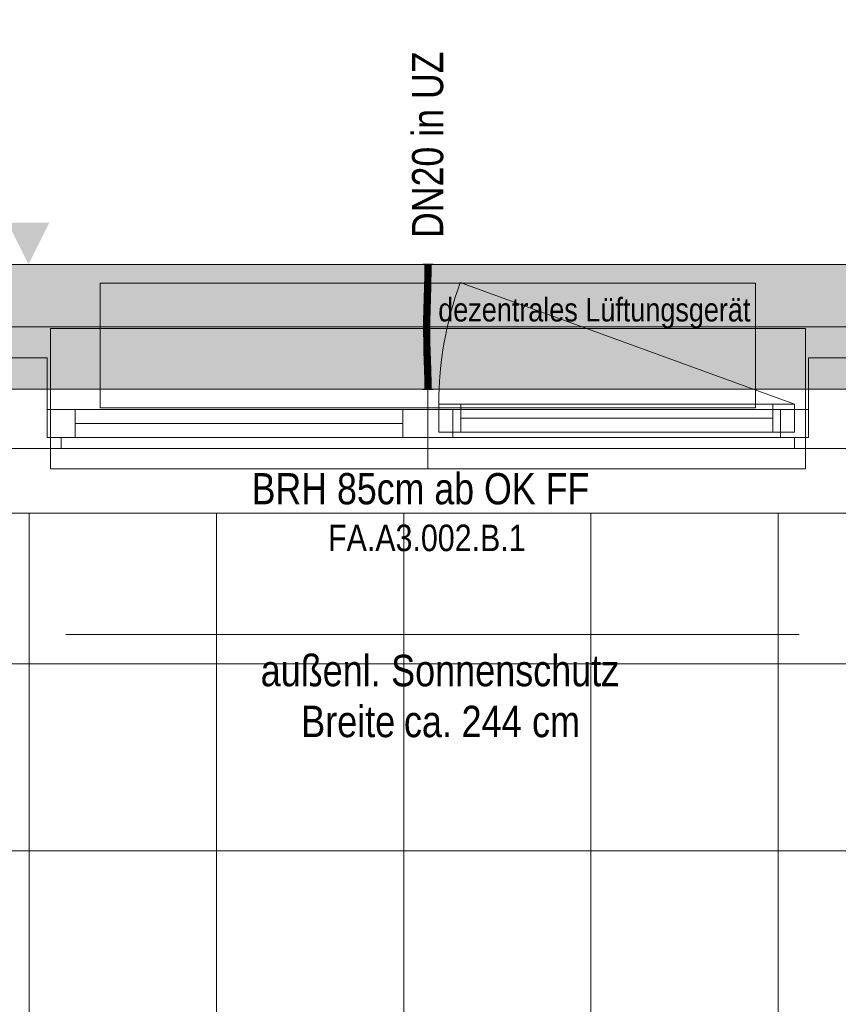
# Model space of a CAD drawing. Extents: x -620 to 3480, y 62 to 1112.
# Tile 28 of 76: x -272 to -220, y 563 to 626. Entities that reach past the tile are written whole.
import ezdxf
from ezdxf.lldxf.tags import DXFTag

# ---------------------------------------------------------------- set-up
doc = ezdxf.new("R2010")
doc.units = 0
doc.layers.get('0').update_dxf_attribs({"lineweight": 13})
for name, color, linetype, lineweight, true_color in [('00_Beschriftung UZ', 3, 'Continuous', 13, 0x00ff00), ('30 -33 Aussenwände- 7 Fassade_ Elemente', 7, 'Continuous', 9, 0x00aacc), ('30 -35 Decken- 1 Konstruktion-Träger- Stahlbeton', 7, 'grob-A06GA2HT8I', 13, 0x33aa00), ('70 -72 Beschriftung- 1 Beschriftung allgemein', 7, 'Continuous', 9, 0xff6633), ('E_Leerrohr 20', 7, 'Continuous', 13, 0xcc0099), ('E_Leerrohr 20-Shading', 7, 'Continuous', 13, 0xcc0099), ('iwb_Schraffur_Unterzug', 7, 'Continuous', 5, 0xffffcc)]:
    doc.layers.add(name, color=color, linetype=linetype, lineweight=lineweight, true_color=true_color)
for name, color, linetype, lineweight in [('60- 61 allgemeine Ausstattung- 4 Terrassen', 7, 'Continuous', 9), ('70 -71 Achsen- 1 Gebäudeachsen', 7, 'STRICHPUNKT2-A06GA2HU8I', 18), ('Detailelementbeschriftung', 7, 'Continuous', 9)]:
    doc.layers.add(name, color=color, linetype=linetype, lineweight=lineweight)
doc.styles.get("Standard").update_dxf_attribs({"font": 'ARIALN.TTF'})
tags = doc.linetypes.add('grob-A06GA2HT8I', pattern=[14, 3, -8, 3]).pattern_tags.tags
tags[8:9] = [DXFTag(74, 4), DXFTag(75, 0), DXFTag(340, '0'), DXFTag(46, 0.0), DXFTag(50, 0.0), DXFTag(44, 0.0), DXFTag(45, 0.0)]
tags[6:7] = [DXFTag(74, 4), DXFTag(75, 0), DXFTag(340, '0'), DXFTag(46, 0.0), DXFTag(50, 0.0), DXFTag(44, 0.0), DXFTag(45, 0.0)]
tags[4:5] = [DXFTag(74, 4), DXFTag(75, 0), DXFTag(340, '0'), DXFTag(46, 0.0), DXFTag(50, 0.0), DXFTag(44, 0.0), DXFTag(45, 0.0)]
tags = doc.linetypes.add('STRICHPUNKT2', pattern=[12.7, 6.35, -3.175, 0, -3.175]).pattern_tags.tags
tags[10:11] = [DXFTag(74, 4), DXFTag(75, 0), DXFTag(340, '0'), DXFTag(46, 0.0), DXFTag(50, 0.0), DXFTag(44, 0.0), DXFTag(45, 0.0)]
tags[8:9] = [DXFTag(74, 4), DXFTag(75, 0), DXFTag(340, '0'), DXFTag(46, 0.0), DXFTag(50, 0.0), DXFTag(44, 0.0), DXFTag(45, 0.0)]
tags[6:7] = [DXFTag(74, 4), DXFTag(75, 0), DXFTag(340, '0'), DXFTag(46, 0.0), DXFTag(50, 0.0), DXFTag(44, 0.0), DXFTag(45, 0.0)]
tags[4:5] = [DXFTag(74, 4), DXFTag(75, 0), DXFTag(340, '0'), DXFTag(46, 0.0), DXFTag(50, 0.0), DXFTag(44, 0.0), DXFTag(45, 0.0)]
tags = doc.linetypes.add('STRICHPUNKT2-A06GA2HU8I', pattern=[12.7, 6.35, -3.175, 0, -3.175]).pattern_tags.tags
tags[10:11] = [DXFTag(74, 4), DXFTag(75, 0), DXFTag(340, '0'), DXFTag(46, 0.0), DXFTag(50, 0.0), DXFTag(44, 0.0), DXFTag(45, 0.0)]
tags[8:9] = [DXFTag(74, 4), DXFTag(75, 0), DXFTag(340, '0'), DXFTag(46, 0.0), DXFTag(50, 0.0), DXFTag(44, 0.0), DXFTag(45, 0.0)]
tags[6:7] = [DXFTag(74, 4), DXFTag(75, 0), DXFTag(340, '0'), DXFTag(46, 0.0), DXFTag(50, 0.0), DXFTag(44, 0.0), DXFTag(45, 0.0)]
tags[4:5] = [DXFTag(74, 4), DXFTag(75, 0), DXFTag(340, '0'), DXFTag(46, 0.0), DXFTag(50, 0.0), DXFTag(44, 0.0), DXFTag(45, 0.0)]

# ---------------------------------------------------------------- blocks, each defined once
blk = doc.blocks.new('Shading-A06GA2G78I', base_point=(-246.046, 607.576))
at = {"layer": 'E_Leerrohr 20-Shading', "color": 224, "true_color": 0x8d0069}
for points in [[(-246.327, 610.48), (-246.386, 610.48), (-246.333, 609.757), (-246.392, 609.758)], [(-245.986, 610.48), (-246.044, 610.48), (-245.996, 609.752), (-246.051, 609.753)], [(-245.992, 609.752), (-245.986, 610.48), (-245.996, 609.752)], [(-246.333, 609.757), (-246.392, 609.758), (-246.351, 609.034), (-246.407, 609.035)], [(-246.349, 609.034), (-246.333, 609.757), (-246.351, 609.034)], [(-246.039, 609.753), (-246.051, 609.753), (-246.059, 609.027), (-246.066, 609.027)], [(-246.023, 609.026), (-245.996, 609.752), (-246.059, 609.027), (-246.039, 609.753)], [(-246.007, 609.026), (-245.992, 609.752), (-246.023, 609.026), (-245.996, 609.752)], [(-246.351, 609.034), (-246.407, 609.035), (-246.373, 608.31), (-246.427, 608.311)], [(-246.373, 608.31), (-246.369, 608.309), (-246.351, 609.034), (-246.349, 609.034)], [(-246.369, 608.309), (-246.368, 608.309), (-246.349, 609.034)], [(-246.059, 609.027), (-246.066, 609.027), (-246.084, 608.302), (-246.086, 608.302)], [(-246.084, 608.302), (-246.073, 608.302), (-246.059, 609.027), (-246.047, 609.027)], [(-246.073, 608.302), (-246.056, 608.301), (-246.047, 609.027), (-246.023, 609.026)], [(-246.027, 608.3), (-246.007, 609.026), (-246.056, 608.301), (-246.023, 609.026)], [(-246.446, 607.585), (-246.381, 608.035), (-246.427, 608.311), (-246.373, 608.31)], [(-246.397, 607.584), (-246.391, 607.714), (-246.446, 607.585), (-246.381, 608.035)], [(-246.388, 607.584), (-246.374, 608.083), (-246.397, 607.584)], [(-246.381, 608.035), (-246.391, 607.714), (-246.376, 608.074), (-246.377, 608.019)], [(-246.373, 608.31), (-246.381, 608.035), (-246.369, 608.309), (-246.376, 608.074)], [(-246.377, 608.019), (-246.374, 608.083), (-246.376, 608.074)], [(-246.376, 608.074), (-246.374, 608.083), (-246.369, 608.309), (-246.368, 608.309)], [(-246.105, 607.578), (-246.097, 607.578), (-246.093, 608.04), (-246.09, 607.78)], [(-246.093, 608.04), (-246.09, 607.78), (-246.084, 608.302), (-246.073, 608.302)], [(-246.084, 608.302), (-246.086, 608.302), (-246.093, 608.04)], [(-246.09, 607.78), (-246.089, 607.577), (-246.073, 608.302), (-246.056, 608.301)], [(-246.046, 607.576), (-246.027, 608.3), (-246.089, 607.577), (-246.056, 608.301)], [(-246.397, 607.584), (-246.446, 607.585), (-246.42, 606.858), (-246.46, 606.858)], [(-246.401, 606.858), (-246.388, 607.584), (-246.42, 606.858), (-246.397, 607.584)], [(-246.116, 606.854), (-246.097, 607.578), (-246.118, 606.855), (-246.103, 607.578)], [(-246.103, 607.578), (-246.105, 607.578), (-246.118, 606.855)], [(-246.112, 606.854), (-246.089, 607.577), (-246.116, 606.854), (-246.097, 607.578)], [(-246.111, 606.854), (-246.089, 607.577), (-246.101, 607.182)], [(-246.111, 606.854), (-246.06, 606.854), (-246.089, 607.577), (-246.046, 607.576)], [(-246.097, 607.578), (-246.089, 607.577), (-246.09, 607.78)], [(-246.423, 606.497), (-246.42, 606.858), (-246.461, 606.498), (-246.46, 606.858)], [(-246.404, 606.131), (-246.401, 606.858), (-246.425, 606.131), (-246.42, 606.858)], [(-246.12, 606.492), (-246.119, 606.492), (-246.118, 606.855), (-246.116, 606.854)], [(-246.119, 606.492), (-246.115, 606.492), (-246.116, 606.854), (-246.112, 606.854)], [(-246.115, 606.491), (-246.061, 606.491), (-246.111, 606.854), (-246.06, 606.854)], [(-246.115, 606.491), (-246.111, 606.854), (-246.114, 606.565)], [(-246.111, 606.854), (-246.112, 606.854), (-246.114, 606.565)], [(-246.112, 606.854), (-246.111, 606.854), (-246.101, 607.182)], [(-246.425, 606.131), (-246.423, 606.497), (-246.463, 606.131), (-246.461, 606.498)], [(-246.425, 606.131), (-246.463, 606.131), (-246.412, 605.52), (-246.455, 605.519)], [(-246.396, 605.52), (-246.404, 606.131), (-246.412, 605.52), (-246.425, 606.131)], [(-246.121, 606.132), (-246.119, 606.492), (-246.121, 606.329)], [(-246.121, 606.132), (-246.117, 606.132), (-246.119, 606.492), (-246.115, 606.492)], [(-246.119, 606.492), (-246.12, 606.492), (-246.121, 606.329)], [(-246.119, 606.132), (-246.121, 606.132), (-246.113, 605.526), (-246.114, 605.526)], [(-246.104, 605.526), (-246.117, 606.132), (-246.113, 605.526), (-246.119, 606.132)], [(-246.117, 606.132), (-246.063, 606.132), (-246.115, 606.491), (-246.061, 606.491)], [(-246.055, 605.527), (-246.063, 606.132), (-246.104, 605.526), (-246.117, 606.132)], [(-246.412, 605.52), (-246.455, 605.519), (-246.387, 604.911), (-246.44, 604.909)], [(-246.381, 604.911), (-246.396, 605.52), (-246.387, 604.911), (-246.412, 605.52)], [(-246.104, 605.526), (-246.114, 605.526), (-246.079, 604.919), (-246.099, 604.918)], [(-246.04, 604.92), (-246.055, 605.527), (-246.079, 604.919), (-246.104, 605.526)], [(-246.44, 604.909), (-246.419, 604.741), (-246.387, 604.911), (-246.378, 604.742)], [(-246.419, 604.741), (-246.44, 604.909), (-246.435, 604.741)], [(-246.422, 604.3), (-246.363, 604.302), (-246.435, 604.741), (-246.419, 604.741)], [(-246.419, 604.741), (-246.363, 604.302), (-246.378, 604.742), (-246.374, 604.672)], [(-246.374, 604.672), (-246.381, 604.911), (-246.387, 604.911)], [(-246.07, 604.744), (-246.079, 604.919), (-246.094, 604.744), (-246.099, 604.918)], [(-246.048, 604.311), (-246.07, 604.744), (-246.081, 604.31), (-246.094, 604.744)], [(-246.035, 604.745), (-246.04, 604.92), (-246.07, 604.744), (-246.079, 604.919)], [(-246.048, 604.311), (-246.022, 604.312), (-246.07, 604.744), (-246.035, 604.745)], [(-246.363, 604.302), (-246.422, 604.3), (-246.346, 603.694), (-246.404, 603.692)], [(-246.048, 604.311), (-246.081, 604.31), (-246.018, 603.702), (-246.063, 603.701)], [(-246.004, 603.703), (-246.022, 604.312), (-246.018, 603.702), (-246.048, 604.311)], [(-246.346, 603.694), (-246.404, 603.692), (-246.334, 603.087), (-246.391, 603.086)], [(-246.332, 603.087), (-246.346, 603.694), (-246.334, 603.087), (-246.346, 603.694)], [(-246.018, 603.702), (-246.063, 603.701), (-245.995, 603.092), (-246.05, 603.091)], [(-245.991, 603.092), (-246.004, 603.703), (-245.995, 603.092), (-246.018, 603.702)], [(-246.334, 603.087), (-246.391, 603.086), (-246.331, 602.48), (-246.386, 602.48)], [(-246.331, 602.48), (-246.329, 602.48), (-246.334, 603.087), (-246.332, 603.087)], [(-246.329, 602.48), (-246.327, 602.48), (-246.332, 603.087)], [(-245.986, 602.48), (-245.995, 603.092), (-246.044, 602.48), (-246.05, 603.091)], [(-245.986, 602.48), (-245.991, 603.092), (-245.995, 603.092)]]:
    blk.add_solid(points, dxfattribs=at)
at = {"layer": 'E_Leerrohr 20-Shading', "color": 222, "true_color": 0xc40093}
for points in [[(-246.186, 610.48), (-246.327, 610.48), (-246.192, 609.755), (-246.333, 609.757)], [(-246.186, 610.48), (-246.192, 609.755), (-246.188, 609.755)], [(-246.181, 609.755), (-246.186, 610.48), (-246.188, 609.755)], [(-246.051, 609.753), (-246.044, 610.48), (-246.181, 609.755), (-246.186, 610.48)], [(-246.288, 609.757), (-246.333, 609.757), (-246.285, 609.032), (-246.349, 609.034)], [(-246.207, 609.03), (-246.192, 609.755), (-246.285, 609.032), (-246.288, 609.757)], [(-246.192, 609.755), (-246.207, 609.03), (-246.203, 609.03)], [(-246.192, 609.755), (-246.203, 609.03), (-246.188, 609.755), (-246.192, 609.03)], [(-246.192, 609.03), (-246.171, 609.03), (-246.188, 609.755), (-246.181, 609.755)], [(-246.171, 609.03), (-246.066, 609.027), (-246.181, 609.755), (-246.051, 609.753)], [(-246.285, 609.032), (-246.349, 609.034), (-246.284, 608.307), (-246.368, 608.309)], [(-246.284, 608.307), (-246.24, 608.306), (-246.285, 609.032), (-246.229, 609.031)], [(-246.24, 608.306), (-246.227, 608.306), (-246.229, 609.031), (-246.207, 609.03)], [(-246.207, 609.03), (-246.227, 608.306), (-246.225, 608.306)], [(-246.216, 608.305), (-246.203, 609.03), (-246.225, 608.306), (-246.207, 609.03)], [(-246.203, 609.03), (-246.216, 608.305), (-246.192, 609.03), (-246.198, 608.305)], [(-246.198, 608.305), (-246.157, 608.304), (-246.192, 609.03), (-246.171, 609.03)], [(-246.157, 608.304), (-246.086, 608.302), (-246.171, 609.03), (-246.066, 609.027)], [(-246.374, 608.083), (-246.388, 607.584), (-246.365, 607.584)], [(-246.374, 608.083), (-246.283, 607.726), (-246.368, 608.309), (-246.284, 608.307)], [(-246.365, 607.584), (-246.283, 607.582), (-246.374, 608.083), (-246.283, 607.726)], [(-246.284, 608.307), (-246.283, 607.726), (-246.24, 608.306), (-246.251, 607.6)], [(-246.251, 607.6), (-246.246, 607.581), (-246.24, 608.306), (-246.227, 608.306)], [(-246.225, 608.306), (-246.227, 608.306), (-246.242, 607.581), (-246.246, 607.581)], [(-246.228, 607.581), (-246.216, 608.305), (-246.242, 607.581), (-246.225, 608.306)], [(-246.22, 608.041), (-246.228, 607.581), (-246.2, 608.041), (-246.203, 607.58)], [(-246.198, 608.305), (-246.216, 608.305), (-246.2, 608.041), (-246.22, 608.041)], [(-246.2, 608.041), (-246.203, 607.58), (-246.152, 608.041), (-246.143, 607.579)], [(-246.198, 608.305), (-246.2, 608.041), (-246.157, 608.304), (-246.152, 608.041)], [(-246.157, 608.304), (-246.152, 608.041), (-246.086, 608.302), (-246.093, 608.04)], [(-246.152, 608.041), (-246.143, 607.579), (-246.093, 608.04), (-246.105, 607.578)], [(-246.365, 607.584), (-246.388, 607.584), (-246.356, 606.857), (-246.401, 606.858)], [(-246.356, 606.857), (-246.279, 606.856), (-246.365, 607.584), (-246.283, 607.582)], [(-246.283, 607.726), (-246.283, 607.582), (-246.251, 607.6), (-246.251, 607.581)], [(-246.283, 607.582), (-246.279, 606.856), (-246.251, 607.581), (-246.26, 606.856)], [(-246.26, 606.856), (-246.246, 607.581), (-246.251, 607.581)], [(-246.242, 607.581), (-246.246, 607.581), (-246.257, 606.856), (-246.26, 606.856)], [(-246.238, 606.856), (-246.228, 607.581), (-246.257, 606.856), (-246.242, 607.581)], [(-246.251, 607.581), (-246.246, 607.581), (-246.251, 607.6)], [(-246.228, 607.581), (-246.238, 606.856), (-246.203, 607.58), (-246.207, 606.856)], [(-246.207, 606.856), (-246.134, 606.855), (-246.203, 607.58), (-246.143, 607.579)], [(-246.143, 607.579), (-246.134, 606.855), (-246.105, 607.578), (-246.126, 606.855)], [(-246.356, 606.857), (-246.401, 606.858), (-246.353, 606.131), (-246.404, 606.131)], [(-246.356, 606.857), (-246.354, 606.496), (-246.279, 606.856), (-246.274, 606.495)], [(-246.279, 606.856), (-246.274, 606.495), (-246.26, 606.856), (-246.261, 606.495)], [(-246.261, 606.495), (-246.241, 606.494), (-246.257, 606.856), (-246.238, 606.856)], [(-246.257, 606.856), (-246.26, 606.856), (-246.261, 606.495)], [(-246.207, 606.856), (-246.238, 606.856), (-246.208, 606.328), (-246.242, 606.328)], [(-246.207, 606.856), (-246.208, 606.132), (-246.132, 606.236), (-246.134, 606.132)], [(-246.207, 606.856), (-246.132, 606.236), (-246.134, 606.855)], [(-246.126, 606.855), (-246.134, 606.855), (-246.13, 606.751)], [(-246.13, 606.751), (-246.134, 606.855), (-246.133, 606.648)], [(-246.12, 606.492), (-246.13, 606.751), (-246.131, 606.132), (-246.133, 606.648)], [(-246.118, 606.855), (-246.126, 606.855), (-246.12, 606.492), (-246.13, 606.751)], [(-246.353, 606.131), (-246.404, 606.131), (-246.359, 605.521), (-246.396, 605.52)], [(-246.359, 605.521), (-246.257, 605.523), (-246.353, 606.131), (-246.27, 606.131)], [(-246.354, 606.496), (-246.353, 606.131), (-246.274, 606.495), (-246.27, 606.131)], [(-246.27, 606.495), (-246.274, 606.495), (-246.266, 606.131), (-246.27, 606.131)], [(-246.261, 606.495), (-246.27, 606.495), (-246.263, 606.131), (-246.266, 606.131)], [(-246.27, 606.131), (-246.257, 605.523), (-246.266, 606.131), (-246.255, 605.523)], [(-246.255, 605.523), (-246.263, 606.131), (-246.266, 606.131)], [(-246.243, 606.132), (-246.261, 606.495), (-246.263, 606.131)], [(-246.243, 606.132), (-246.263, 606.131), (-246.242, 605.523), (-246.255, 605.523)], [(-246.261, 606.495), (-246.243, 606.132), (-246.241, 606.494)], [(-246.242, 606.328), (-246.243, 606.132), (-246.208, 606.328), (-246.208, 606.132)], [(-246.243, 606.132), (-246.242, 605.523), (-246.208, 606.132), (-246.206, 605.524)], [(-246.134, 606.132), (-246.208, 606.132), (-246.137, 606.004)], [(-246.137, 606.004), (-246.208, 606.132), (-246.149, 605.525), (-246.206, 605.524)], [(-246.133, 605.996), (-246.137, 606.004), (-246.146, 605.525), (-246.149, 605.525)], [(-246.146, 605.525), (-246.137, 605.525), (-246.133, 605.996)], [(-246.131, 606.132), (-246.134, 606.132), (-246.133, 605.996), (-246.137, 606.004)], [(-246.121, 606.132), (-246.133, 605.996), (-246.126, 605.525), (-246.137, 605.525)], [(-246.134, 606.132), (-246.131, 606.132), (-246.132, 606.236)], [(-246.131, 606.132), (-246.133, 605.996), (-246.129, 606.132)], [(-246.133, 605.996), (-246.121, 606.132), (-246.129, 606.132)], [(-246.12, 606.492), (-246.131, 606.132), (-246.129, 606.132)], [(-246.124, 606.329), (-246.129, 606.132), (-246.121, 606.329), (-246.121, 606.132)], [(-246.121, 606.132), (-246.126, 605.525), (-246.114, 605.526)], [(-246.12, 606.492), (-246.124, 606.329), (-246.121, 606.329)], [(-246.359, 605.521), (-246.396, 605.52), (-246.369, 604.911), (-246.381, 604.911)], [(-246.369, 604.911), (-246.24, 604.914), (-246.359, 605.521), (-246.257, 605.523)], [(-246.24, 604.914), (-246.255, 605.523), (-246.257, 605.523)], [(-246.242, 605.523), (-246.255, 605.523), (-246.237, 604.915), (-246.24, 604.914)], [(-246.242, 605.523), (-246.237, 604.915), (-246.206, 605.524), (-246.202, 604.916)], [(-246.206, 605.524), (-246.202, 604.916), (-246.146, 605.525), (-246.165, 604.917)], [(-246.165, 604.917), (-246.147, 604.917), (-246.146, 605.525), (-246.137, 605.525)], [(-246.137, 605.525), (-246.147, 604.917), (-246.126, 605.525), (-246.132, 604.917)], [(-246.132, 604.917), (-246.099, 604.918), (-246.126, 605.525), (-246.114, 605.526)], [(-246.369, 604.911), (-246.381, 604.911), (-246.374, 604.672)], [(-246.374, 604.672), (-246.222, 604.306), (-246.373, 604.742), (-246.235, 604.743)], [(-246.235, 604.743), (-246.24, 604.914), (-246.373, 604.742), (-246.369, 604.911)], [(-246.237, 604.915), (-246.24, 604.914), (-246.235, 604.743)], [(-246.237, 604.915), (-246.235, 604.743), (-246.202, 604.916), (-246.199, 604.643)], [(-246.235, 604.743), (-246.222, 604.306), (-246.199, 604.643), (-246.196, 604.307)], [(-246.202, 604.916), (-246.199, 604.643), (-246.165, 604.917), (-246.175, 604.576)], [(-246.175, 604.576), (-246.156, 604.521), (-246.165, 604.917), (-246.147, 604.917)], [(-246.133, 604.871), (-246.147, 604.917), (-246.138, 604.47), (-246.156, 604.521)], [(-246.132, 604.917), (-246.147, 604.917), (-246.133, 604.871)], [(-246.094, 604.744), (-246.133, 604.871), (-246.1, 604.364), (-246.138, 604.47)], [(-246.099, 604.918), (-246.132, 604.917), (-246.094, 604.744), (-246.133, 604.871)], [(-246.1, 604.364), (-246.081, 604.31), (-246.094, 604.744)], [(-246.222, 604.306), (-246.374, 604.672), (-246.363, 604.302)], [(-246.222, 604.306), (-246.363, 604.302), (-246.204, 603.697), (-246.346, 603.694)], [(-246.196, 604.307), (-246.222, 604.306), (-246.191, 603.698), (-246.204, 603.697)], [(-246.199, 604.643), (-246.196, 604.307), (-246.175, 604.576), (-246.184, 604.307)], [(-246.184, 604.307), (-246.196, 604.307), (-246.194, 603.996)], [(-246.191, 603.698), (-246.184, 604.307), (-246.194, 603.996)], [(-246.191, 603.698), (-246.173, 603.698), (-246.184, 604.307), (-246.16, 604.308)], [(-246.184, 604.307), (-246.16, 604.308), (-246.175, 604.576), (-246.156, 604.521)], [(-246.16, 604.308), (-246.173, 603.698), (-246.139, 604.308), (-246.146, 603.699)], [(-246.138, 604.47), (-246.156, 604.521), (-246.139, 604.308), (-246.16, 604.308)], [(-246.146, 603.699), (-246.111, 603.7), (-246.139, 604.308), (-246.101, 604.31)], [(-246.1, 604.364), (-246.138, 604.47), (-246.101, 604.31), (-246.139, 604.308)], [(-246.111, 603.7), (-246.063, 603.701), (-246.101, 604.31), (-246.081, 604.31)], [(-246.101, 604.31), (-246.081, 604.31), (-246.1, 604.364)], [(-246.204, 603.697), (-246.346, 603.694), (-246.191, 603.089), (-246.332, 603.087)], [(-246.188, 603.089), (-246.187, 603.089), (-246.204, 603.697), (-246.191, 603.698)], [(-246.204, 603.697), (-246.204, 603.697), (-246.188, 603.089), (-246.191, 603.089)], [(-246.187, 603.089), (-246.182, 603.089), (-246.191, 603.698), (-246.173, 603.698)], [(-246.182, 603.089), (-246.12, 603.09), (-246.173, 603.698), (-246.111, 603.7)], [(-246.12, 603.09), (-246.05, 603.091), (-246.111, 603.7), (-246.063, 603.701)], [(-246.191, 603.089), (-246.332, 603.087), (-246.186, 602.48), (-246.327, 602.48)], [(-246.188, 603.089), (-246.191, 603.089), (-246.187, 603.024), (-246.187, 602.796)], [(-246.191, 603.089), (-246.186, 602.48), (-246.187, 602.796)], [(-246.188, 603.089), (-246.187, 603.024), (-246.187, 603.089)], [(-246.187, 603.024), (-246.184, 602.838), (-246.187, 603.089), (-246.182, 603.089)], [(-246.186, 602.48), (-246.184, 602.838), (-246.187, 603.024)], [(-246.186, 602.48), (-246.127, 602.48), (-246.182, 603.089), (-246.12, 603.09)], [(-246.127, 602.48), (-246.044, 602.48), (-246.12, 603.09), (-246.05, 603.091)]]:
    blk.add_solid(points, dxfattribs=at)
blk = doc.blocks.new('Shading-A06GA2G98I', base_point=(-246.386, 609.692))
at = {"layer": 'E_Leerrohr 20-Shading', "color": 224, "true_color": 0xae0082}
for points in [[(-246.516, 610.48), (-246.186, 610.48), (-246.516, 610.492), (-246.186, 610.492)], [(-246.386, 609.692), (-246.186, 609.692), (-246.386, 610.48), (-246.186, 610.48)], [(-246.186, 610.48), (-245.856, 610.48), (-246.186, 610.492), (-245.856, 610.492)], [(-246.186, 609.692), (-245.986, 609.692), (-246.186, 610.48), (-245.986, 610.48)]]:
    blk.add_solid(points, dxfattribs=at)
blk = doc.blocks.new('Shading-A06GA2GB8I', base_point=(-246.186, 603.09))
at = {"layer": 'E_Leerrohr 20-Shading', "color": 224, "true_color": 0xae0082}
for points in [[(-246.186, 603.09), (-246.186, 603.268), (-246.386, 602.48), (-246.386, 603.268)], [(-246.186, 603.09), (-246.386, 602.48), (-246.199, 602.48)], [(-246.186, 602.48), (-246.186, 603.09), (-246.199, 602.48)], [(-245.986, 603.268), (-246.186, 603.268), (-245.986, 602.48), (-246.186, 602.48)], [(-246.186, 602.48), (-246.516, 602.48), (-246.186, 602.468), (-246.516, 602.468)], [(-245.856, 602.48), (-246.186, 602.48), (-245.856, 602.468), (-246.186, 602.468)]]:
    blk.add_solid(points, dxfattribs=at)
blk = doc.blocks.new('Referenz-A06GA2HW8I')
at = {"layer": '00_Beschriftung UZ', "color": 0, "lineweight": -2}
for points in [[(-270.453, 613.151), (-271.785, 610.48), (-273.123, 613.149)], [(-270.453, 607.81), (-271.785, 610.48), (-273.123, 607.811)]]:
    blk.add_solid(points, dxfattribs=at)
at = {"layer": '30 -33 Aussenwände- 7 Fassade_ Elemente', "color": 0, "linetype": 'Continuous', "lineweight": -2, "ltscale": 0.13}
for p, q in [((-168.185, 610.48), (-324.185, 610.48)), ((-270.585, 604.48), (-272.985, 604.48)), ((-270.585, 599.38), (-270.585, 604.48)), ((-219.385, 604.48), (-221.785, 604.48)), ((-221.785, 604.48), (-221.785, 599.38)), ((-270.585, 599.38), (-270.585, 601.18)), ((-270.585, 601.18), (-268.785, 601.18)), ((-270.585, 601.18), (-246.185, 601.18)), ((-270.585, 599.38), (-270.585, 601.18)), ((-268.785, 601.18), (-268.785, 599.38)), ((-247.785, 601.18), (-246.185, 601.18)), ((-247.785, 599.38), (-247.785, 601.18)), ((-246.185, 601.18), (-246.185, 599.38)), ((-246.185, 601.18), (-246.185, 599.38)), ((-246.185, 601.18), (-244.585, 601.18)), ((-246.185, 601.18), (-221.785, 601.18)), ((-245.485, 599.73), (-245.485, 601.53)), ((-245.485, 601.53), (-244.085, 601.53)), ((-245.485, 599.73), (-245.485, 601.53)), ((-245.485, 601.53), (-222.685, 601.53)), ((-244.585, 601.18), (-244.585, 599.38)), ((-244.085, 601.53), (-244.085, 599.73)), ((-224.085, 599.73), (-224.085, 601.53)), ((-224.085, 601.53), (-222.685, 601.53)), ((-223.585, 599.38), (-223.585, 601.18)), ((-223.585, 601.18), (-221.785, 601.18)), ((-222.685, 601.53), (-222.685, 599.73)), ((-222.685, 601.53), (-222.685, 599.73)), ((-221.785, 601.18), (-221.785, 599.38)), ((-221.785, 601.18), (-221.785, 599.38)), ((-244.085, 600.63), (-224.085, 600.63)), ((-247.785, 600.28), (-268.785, 600.28)), ((-222.685, 599.73), (-245.485, 599.73)), ((-244.085, 599.73), (-245.485, 599.73)), ((-222.685, 599.73), (-224.085, 599.73)), ((-246.185, 599.38), (-270.585, 599.38)), ((-268.785, 599.38), (-270.585, 599.38)), ((-269.685, 599.38), (-270.585, 599.38)), ((-269.685, 598.68), (-269.685, 599.38)), ((-246.185, 599.38), (-247.785, 599.38)), ((-221.785, 599.38), (-246.185, 599.38)), ((-244.585, 599.38), (-246.185, 599.38)), ((-221.785, 599.38), (-223.585, 599.38)), ((-221.785, 599.38), (-222.685, 599.38)), ((-222.685, 599.38), (-222.685, 598.68)), ((9.115, 598.68), (-485.885, 598.68)), ((-273.885, 598.68), (-269.685, 598.68)), ((-222.685, 598.68), (-218.485, 598.68)), ((-327.285, 594.54), (-165.085, 594.54))]:
    blk.add_line(p, q, dxfattribs=at)
at = {"layer": '30 -33 Aussenwände- 7 Fassade_ Elemente', "color": 0, "linetype": 'grob-A06GA2HT8I', "lineweight": -2, "ltscale": 0.13}
for p, q in [((-267.185, 609.28), (-225.185, 609.28)), ((-267.185, 601.28), (-267.185, 609.28)), ((-222.685, 601.53), (-244.11, 609.328)), ((-225.185, 609.28), (-225.185, 601.28)), ((-225.185, 601.28), (-267.185, 601.28))]:
    blk.add_line(p, q, dxfattribs=at)
at = {"layer": '30 -33 Aussenwände- 7 Fassade_ Elemente', "color": 0, "lineweight": -2}
for p, q in [((-246.185, 606.38), (-270.385, 606.38)), ((-270.385, 606.38), (-270.385, 601.18)), ((-221.985, 606.38), (-246.185, 606.38)), ((-246.185, 606.38), (-246.185, 601.18)), ((-221.985, 601.18), (-221.985, 606.38)), ((-270.385, 601.18), (-270.385, 599.38)), ((-268.785, 601.18), (-270.385, 601.18)), ((-268.785, 601.18), (-268.785, 599.38)), ((-268.785, 601.18), (-247.785, 601.18)), ((-247.785, 599.38), (-247.785, 601.18)), ((-247.785, 601.18), (-246.185, 601.18)), ((-246.185, 601.18), (-246.185, 599.38)), ((-244.585, 601.18), (-246.185, 601.18)), ((-245.485, 601.53), (-245.485, 599.73)), ((-245.485, 601.53), (-244.085, 601.53)), ((-244.585, 599.38), (-244.585, 601.18)), ((-244.085, 599.73), (-244.085, 601.53)), ((-244.085, 601.53), (-224.085, 601.53)), ((-224.085, 601.53), (-224.085, 599.73)), ((-224.085, 601.53), (-222.685, 601.53)), ((-223.585, 599.38), (-223.585, 601.18)), ((-223.585, 601.18), (-221.985, 601.18)), ((-222.685, 601.53), (-222.685, 599.73)), ((-221.985, 601.18), (-221.985, 599.38)), ((-224.085, 600.63), (-244.085, 600.63)), ((-268.785, 600.28), (-247.785, 600.28)), ((-244.085, 599.73), (-245.485, 599.73)), ((-224.085, 599.73), (-244.085, 599.73)), ((-222.685, 599.73), (-224.085, 599.73)), ((-270.385, 599.38), (-268.785, 599.38)), ((-270.385, 597.38), (-270.385, 599.38)), ((-247.785, 599.38), (-268.785, 599.38)), ((-246.185, 599.38), (-247.785, 599.38)), ((-246.185, 599.38), (-246.185, 597.38)), ((-246.185, 599.38), (-244.585, 599.38)), ((-223.585, 599.38), (-244.585, 599.38)), ((-221.985, 599.38), (-223.585, 599.38)), ((-221.985, 599.38), (-221.985, 597.38)), ((-246.185, 597.38), (-270.385, 597.38)), ((-221.985, 597.38), (-246.185, 597.38))]:
    blk.add_line(p, q, dxfattribs=at)
at = {"layer": '30 -33 Aussenwände- 7 Fassade_ Elemente', "color": 0, "linetype": 'grob-A06GA2HT8I', "lineweight": -2, "ltscale": 0.13}
blk.add_ellipse((-222.685, 601.53), major_axis=(-21.425, 7.798), ratio=1, start_param=0, end_param=0.349066, dxfattribs=at)
at = {"layer": '30 -35 Decken- 1 Konstruktion-Träger- Stahlbeton', "color": 0, "lineweight": -2}
for p, q in [((-489.685, 610.48), (-2.685, 610.48)), ((-489.685, 602.48), (-2.685, 602.48))]:
    blk.add_line(p, q, dxfattribs=at)
at = {"layer": '60- 61 allgemeine Ausstattung- 4 Terrassen', "color": 0, "lineweight": -2}
for p, q in [((-271.735, 211.08), (-271.735, 594.54)), ((-259.735, 211.08), (-259.735, 594.54)), ((-247.735, 211.08), (-247.735, 594.54)), ((-235.735, 211.08), (-235.735, 594.54)), ((-223.735, 211.08), (-223.735, 594.54)), ((-432.685, 584.88), (6.715, 584.88)), ((-432.685, 572.88), (6.715, 572.88))]:
    blk.add_line(p, q, dxfattribs=at)
at = {"layer": '70 -71 Achsen- 1 Gebäudeachsen', "color": 0, "linetype": 'STRICHPUNKT2-A06GA2HU8I', "lineweight": -2, "ltscale": 0.13}
blk.add_line((-561.186, 606.48), (86.255, 606.48), dxfattribs=at)
at = {"layer": '70 -72 Beschriftung- 1 Beschriftung allgemein', "color": 0, "linetype": 'Continuous', "lineweight": -2, "ltscale": 0.13}
blk.add_line((-269.395, 586.748), (-222.395, 586.748), dxfattribs=at)
at = {"layer": '00_Beschriftung UZ', "color": 0, "linetype": 'Continuous', "lineweight": -2, "ltscale": 0.13, "char_height": 1.51033, "attachment_point": 1}
for s, insert in [('{\\fArial Narrow;UK RD +15,99m/3,19m}', (-291.441, 613.379)), ('{\\fArial Narrow;UK UZ +15,65m/2,85m}', (-291.579, 609.568))]:
    blk.add_mtext(s, dxfattribs=dict(at, insert=insert))
at = {"layer": '30 -33 Aussenwände- 7 Fassade_ Elemente', "color": 0, "linetype": 'Continuous', "lineweight": -2, "ltscale": 0.13, "insert": (-245.522, 608.332), "char_height": 1.51033, "attachment_point": 1}
blk.add_mtext('{\\fArial Narrow;dezentrales Lüftungsgerät}', dxfattribs=at)
at = {"layer": '30 -33 Aussenwände- 7 Fassade_ Elemente', "color": 0, "linetype": 'ByBlock', "lineweight": -2, "ltscale": 0.13, "insert": (-257.484, 597.1), "char_height": 2, "attachment_point": 1}
blk.add_mtext('{\\fArial Narrow;BRH 85cm ab OK FF}', dxfattribs=at)
at = {"layer": '70 -72 Beschriftung- 1 Beschriftung allgemein', "color": 0, "linetype": 'Continuous', "lineweight": -2, "ltscale": 0.13, "attachment_point": 1}
for s, insert, char_height in [('{\\fArial Narrow;FA.A3.002.B.1}', (-252.586, 593.797), 1.7), ('{\\fArial Narrow;außenl.}', (-256.904, 585.449), 2.01377), ('{\\fArial Narrow;Sonnenschutz}', (-248.543, 585.449), 2.01377), ('{\\fArial Narrow;Breite}', (-254.307, 582.186), 2.01377), ('{\\fArial Narrow;244}', (-244.026, 582.186), 2.01377), ('{\\fArial Narrow;ca.}', (-247.721, 582.186), 2.01377), ('{\\fArial Narrow;cm}', (-239.511, 582.186), 2.01377)]:
    blk.add_mtext(s, dxfattribs=dict(at, insert=insert, char_height=char_height))
blk = doc.blocks.new('Referenz-A06GA2HY8I')
at = {"layer": 'iwb_Schraffur_Unterzug', "linetype": 'Continuous', "ltscale": 0.13}
for points in [[(-561.186, 610.48), (-2.685, 610.48), (-2.685, 602.48)], [(-561.186, 610.48), (-2.685, 602.48), (-561.186, 604.746)], [(-561.186, 604.746), (-2.685, 602.48), (-561.186, 602.48)]]:
    blk.add_solid(points, dxfattribs=at)
blk = doc.blocks.new('Flexrohr-A06GA2O68I')
at = {"color": 0, "linetype": 'ByBlock', "lineweight": -2, "ltscale": 0.13}
for p, q in [((-246.386, 610.48), (-246.392, 609.758)), ((-246.386, 610.48), (-245.986, 610.48)), ((-245.986, 610.48), (-245.992, 609.752)), ((-246.377, 610.082), (-246.001, 610.079)), ((-246.392, 609.758), (-246.407, 609.035)), ((-246.39, 609.284), (-246.014, 609.276)), ((-246.382, 609.683), (-246.006, 609.677)), ((-245.992, 609.752), (-246.007, 609.026)), ((-246.407, 609.035), (-246.427, 608.311)), ((-246.399, 608.885), (-246.024, 608.876)), ((-246.007, 609.026), (-246.027, 608.3)), ((-246.427, 608.311), (-246.446, 607.585)), ((-246.421, 608.085), (-246.045, 608.076)), ((-246.41, 608.485), (-246.034, 608.476)), ((-246.027, 608.3), (-246.046, 607.576)), ((-246.446, 607.585), (-246.46, 606.858)), ((-246.44, 607.284), (-246.064, 607.278)), ((-246.431, 607.685), (-246.056, 607.677)), ((-246.046, 607.576), (-246.06, 606.854)), ((-246.46, 606.858), (-246.463, 606.131)), ((-246.447, 606.883), (-246.071, 606.879)), ((-246.06, 606.854), (-246.063, 606.132)), ((-246.463, 606.131), (-246.455, 605.519)), ((-246.45, 606.08), (-246.074, 606.082)), ((-246.449, 606.482), (-246.073, 606.48)), ((-246.063, 606.132), (-246.055, 605.527)), ((-246.455, 605.519), (-246.44, 604.909)), ((-246.445, 605.678), (-246.069, 605.684)), ((-246.055, 605.527), (-246.04, 604.92)), ((-246.44, 604.909), (-246.422, 604.3)), ((-246.437, 605.277), (-246.061, 605.285)), ((-246.427, 604.876), (-246.051, 604.886)), ((-246.04, 604.92), (-246.022, 604.312)), ((-246.422, 604.3), (-246.404, 603.692)), ((-246.415, 604.476), (-246.039, 604.487)), ((-246.022, 604.312), (-246.004, 603.702)), ((-246.404, 603.692), (-246.391, 603.086)), ((-246.403, 604.076), (-246.028, 604.087)), ((-246.392, 603.677), (-246.016, 603.687)), ((-246.004, 603.702), (-245.991, 603.092)), ((-246.391, 603.086), (-246.386, 602.48)), ((-246.383, 603.278), (-246.007, 603.285)), ((-246.377, 602.88), (-246.001, 602.884)), ((-245.991, 603.092), (-245.986, 602.48)), ((-246.386, 602.48), (-245.986, 602.48)), ((-246.374, 602.482), (-245.998, 602.482))]:
    blk.add_line(p, q, dxfattribs=at)
blk = doc.blocks.new('Einzeiliger Text-A06GA2OC8I')
at = {"color": 0, "lineweight": -2, "insert": (-247.205, 612.169), "char_height": 2, "attachment_point": 1, "rotation": 90}
blk.add_mtext('{\\fArial Narrow;DN20 in UZ}', dxfattribs=at)
blk = doc.blocks.new('Enddeckel-A06GA2OS8I')
at = {"color": 0, "linetype": 'ByBlock', "lineweight": -2, "ltscale": 0.13}
for p, q in [((-246.516, 610.492), (-246.516, 610.48)), ((-246.516, 610.492), (-246.323, 610.492)), ((-246.516, 610.48), (-246.323, 610.48)), ((-246.386, 610.48), (-246.386, 609.692)), ((-246.386, 610.48), (-246.269, 610.48)), ((-246.323, 610.492), (-246.049, 610.492)), ((-246.323, 610.48), (-246.049, 610.48)), ((-246.269, 610.48), (-246.103, 610.48)), ((-246.103, 610.48), (-245.986, 610.48)), ((-246.049, 610.492), (-245.856, 610.492)), ((-246.049, 610.48), (-245.856, 610.48)), ((-245.986, 609.692), (-245.986, 610.48)), ((-245.856, 610.48), (-245.856, 610.492)), ((-246.386, 609.692), (-246.269, 609.692)), ((-246.269, 609.692), (-246.103, 609.692)), ((-246.103, 609.692), (-245.986, 609.692))]:
    blk.add_line(p, q, dxfattribs=at)
at = {"color": 0, "linetype": 'STRICHPUNKT2', "lineweight": 5, "ltscale": 0.13}
blk.add_line((-246.186, 610.48), (-246.186, 609.692), dxfattribs=at)
blk = doc.blocks.new('Enddeckel-A06GA2PK8I')
at = {"color": 0, "linetype": 'ByBlock', "lineweight": -2, "ltscale": 0.13}
for p, q in [((-246.386, 603.268), (-246.386, 602.48)), ((-246.269, 603.268), (-246.386, 603.268)), ((-246.103, 603.268), (-246.269, 603.268)), ((-245.986, 603.268), (-246.103, 603.268)), ((-245.986, 602.48), (-245.986, 603.268)), ((-246.516, 602.48), (-246.516, 602.468)), ((-246.323, 602.48), (-246.516, 602.48)), ((-246.323, 602.468), (-246.516, 602.468)), ((-246.269, 602.48), (-246.386, 602.48)), ((-246.049, 602.48), (-246.323, 602.48)), ((-246.049, 602.468), (-246.323, 602.468)), ((-246.103, 602.48), (-246.269, 602.48)), ((-245.986, 602.48), (-246.103, 602.48)), ((-245.856, 602.48), (-246.049, 602.48)), ((-245.856, 602.468), (-246.049, 602.468)), ((-245.856, 602.468), (-245.856, 602.48))]:
    blk.add_line(p, q, dxfattribs=at)
at = {"color": 0, "linetype": 'STRICHPUNKT2', "lineweight": 5, "ltscale": 0.13}
blk.add_line((-246.186, 602.48), (-246.186, 603.268), dxfattribs=at)

msp = doc.modelspace()

# ---------------------------------------------------------------- block references
at = {"color": 8, "lineweight": 13, "ltscale": 0.13, "true_color": 0x808080}
msp.add_blockref('Referenz-A06GA2HW8I', (0, 0), dxfattribs=at)
at = {"color": 8, "lineweight": 25, "ltscale": 0.25, "true_color": 0x808080}
msp.add_blockref('Referenz-A06GA2HY8I', (0, 0), dxfattribs=at)
at = {"layer": 'Detailelementbeschriftung', "ltscale": 0.13}
msp.add_blockref('Einzeiliger Text-A06GA2OC8I', (0, 0), dxfattribs=at)
at = {"layer": 'E_Leerrohr 20'}
for name, p in [('Shading-A06GA2G98I', (-246.386, 609.692)), ('Shading-A06GA2G78I', (-246.046, 607.576)), ('Shading-A06GA2GB8I', (-246.186, 603.09))]:
    msp.add_blockref(name, p, dxfattribs=at)
at = {"layer": 'E_Leerrohr 20', "ltscale": 0.13}
for name in ['Enddeckel-A06GA2OS8I', 'Flexrohr-A06GA2O68I', 'Enddeckel-A06GA2PK8I']:
    msp.add_blockref(name, (0, 0), dxfattribs=at)

doc.saveas('drawing.dxf')
